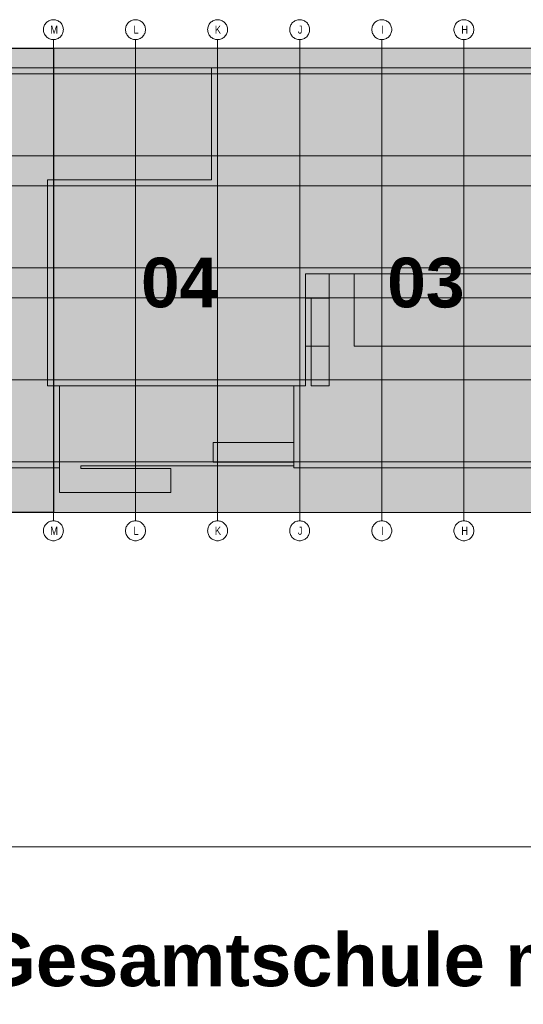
# Model space of a CAD drawing. Extents: x -720 to 300, y 62 to 1107.
# Tile 51 of 117: x 192 to 235, y 198 to 282. Entities that reach past the tile are written whole.
import ezdxf
from ezdxf.lldxf.tags import DXFTag

# ---------------------------------------------------------------- set-up
doc = ezdxf.new("R2010")
doc.units = 0
doc.layers.get('0').update_dxf_attribs({"lineweight": 35})
for name, color, linetype, lineweight in [('iwb_Plankopf Linie', 7, 'Continuous', 13), ('iwb_Plankopf Text', 7, 'Continuous', 18), ('PK_LP', 7, 'Continuous', 9), ('PK_LP_Achsen', 7, 'STRICHPUNKT2', 5)]:
    doc.layers.add(name, color=color, linetype=linetype, lineweight=lineweight)
for name, color, linetype, lineweight, true_color in [('PK_LP_T05', 4, 'Continuous', 9, 0x00ffff), ('PK_LP_T05_Rest', 9, 'Continuous', 9, 0x808080), ('PK_LP_Tennung', 9, 'Continuous', 18, 0x808080)]:
    doc.layers.add(name, color=color, linetype=linetype, lineweight=lineweight, true_color=true_color)
doc.styles.add('Plankopf', font='arial.ttf')
doc.styles.get("Standard").update_dxf_attribs({"font": 'ARIALN.TTF'})
tags = doc.linetypes.add('grob', pattern=[14, 3, -8, 3]).pattern_tags.tags
tags[8:9] = [DXFTag(74, 4), DXFTag(75, 0), DXFTag(340, '0'), DXFTag(46, 0.0), DXFTag(50, 0.0), DXFTag(44, 0.0), DXFTag(45, 0.0)]
tags[6:7] = [DXFTag(74, 4), DXFTag(75, 0), DXFTag(340, '0'), DXFTag(46, 0.0), DXFTag(50, 0.0), DXFTag(44, 0.0), DXFTag(45, 0.0)]
tags[4:5] = [DXFTag(74, 4), DXFTag(75, 0), DXFTag(340, '0'), DXFTag(46, 0.0), DXFTag(50, 0.0), DXFTag(44, 0.0), DXFTag(45, 0.0)]
tags = doc.linetypes.add('STRICHPUNKT2', pattern=[12.7, 6.35, -3.175, 0, -3.175]).pattern_tags.tags
tags[10:11] = [DXFTag(74, 4), DXFTag(75, 0), DXFTag(340, '0'), DXFTag(46, 0.0), DXFTag(50, 0.0), DXFTag(44, 0.0), DXFTag(45, 0.0)]
tags[8:9] = [DXFTag(74, 4), DXFTag(75, 0), DXFTag(340, '0'), DXFTag(46, 0.0), DXFTag(50, 0.0), DXFTag(44, 0.0), DXFTag(45, 0.0)]
tags[6:7] = [DXFTag(74, 4), DXFTag(75, 0), DXFTag(340, '0'), DXFTag(46, 0.0), DXFTag(50, 0.0), DXFTag(44, 0.0), DXFTag(45, 0.0)]
tags[4:5] = [DXFTag(74, 4), DXFTag(75, 0), DXFTag(340, '0'), DXFTag(46, 0.0), DXFTag(50, 0.0), DXFTag(44, 0.0), DXFTag(45, 0.0)]

# ---------------------------------------------------------------- blocks, each defined once
blk = doc.blocks.new('Blockreferenz-A06G9FG98I')
at = {"color": 0, "linetype": 'ByBlock', "lineweight": -2, "ltscale": 0.13}
blk.add_solid([(168.848, 240.014), (168.848, 279.685), (194.688, 240.014), (194.688, 279.685)], dxfattribs=at)
at = {"layer": 'PK_LP', "linetype": 'grob', "lineweight": 30, "ltscale": 0.3}
for p, q in [((168.848, 279.685), (194.688, 279.685)), ((194.688, 279.685), (194.688, 240.014)), ((194.688, 240.014), (168.848, 240.014))]:
    blk.add_line(p, q, dxfattribs=at)
at = {"layer": 'PK_LP', "linetype": 'grob', "lineweight": 5, "ltscale": 0.13}
for p, q in [((194.688, 279.685), (215.726, 279.685)), ((194.688, 240.014), (194.688, 279.685)), ((215.726, 279.685), (236.763, 279.685)), ((215.726, 240.014), (215.726, 279.685)), ((215.726, 279.685), (215.726, 240.014)), ((215.726, 240.014), (194.688, 240.014)), ((236.763, 240.014), (215.726, 240.014))]:
    blk.add_line(p, q, dxfattribs=at)
at = {"layer": 'PK_LP', "linetype": 'ByBlock', "lineweight": -2, "ltscale": 0.13}
blk.add_line((194.688, 240.014), (194.688, 279.685), dxfattribs=at)
at = {"layer": 'PK_LP', "linetype": 'ByBlock', "lineweight": 13, "ltscale": 0.13}
for p, q in [((208.206, 277.985), (143.516, 277.985)), ((208.206, 268.423), (208.206, 277.985)), ((208.206, 268.423), (208.206, 277.985)), ((208.206, 277.985), (237.271, 277.985)), ((194.181, 250.833), (194.181, 268.423)), ((194.181, 268.423), (208.206, 268.423)), ((194.181, 250.833), (194.181, 268.423)), ((194.181, 268.423), (208.206, 268.423)), ((220.371, 260.395), (216.233, 260.395)), ((216.233, 260.395), (216.233, 258.319)), ((218.231, 260.395), (216.233, 260.395)), ((216.233, 260.395), (216.233, 258.319)), ((236.256, 260.395), (216.233, 260.395)), ((216.233, 260.395), (216.233, 250.833)), ((218.231, 250.833), (218.231, 260.395)), ((220.371, 254.222), (220.371, 260.395)), ((216.233, 258.319), (218.231, 258.319)), ((216.233, 258.319), (216.701, 258.319)), ((216.701, 258.319), (216.701, 250.833)), ((218.231, 258.319), (218.231, 254.222)), ((218.231, 254.222), (216.233, 254.222)), ((216.233, 254.222), (216.233, 250.833)), ((236.256, 254.222), (220.371, 254.222)), ((195.196, 250.833), (194.181, 250.833)), ((216.233, 250.833), (194.181, 250.833)), ((195.196, 250.833), (195.196, 241.714)), ((215.218, 250.833), (195.196, 250.833)), ((195.196, 243.82), (195.196, 250.833)), ((215.218, 243.996), (215.218, 250.833)), ((216.233, 250.833), (215.218, 250.833)), ((215.218, 250.833), (215.218, 245.994)), ((216.701, 250.833), (218.231, 250.833)), ((208.333, 245.994), (208.333, 244.294)), ((215.218, 245.994), (208.333, 245.994)), ((197.022, 243.754), (197.022, 243.996)), ((197.022, 243.996), (215.218, 243.996)), ((208.333, 244.294), (215.218, 244.294)), ((215.218, 244.294), (215.218, 243.82)), ((142.501, 243.82), (195.196, 243.82)), ((204.706, 243.754), (197.022, 243.754)), ((204.706, 241.714), (204.706, 243.754)), ((215.218, 243.82), (237.271, 243.82)), ((195.196, 241.714), (204.706, 241.714))]:
    blk.add_line(p, q, dxfattribs=at)
at = {"layer": 'PK_LP_Achsen', "linetype": 'ByBlock', "ltscale": 0.13}
for p, q in [((194.031, 281.797), (194.087, 281.859)), ((194.087, 281.859), (194.149, 281.915)), ((194.149, 281.915), (194.216, 281.964)), ((194.216, 281.964), (194.288, 282.007)), ((194.288, 282.007), (194.363, 282.043)), ((194.363, 282.043), (194.442, 282.071)), ((194.442, 282.071), (194.523, 282.091)), ((194.523, 282.091), (194.605, 282.103)), ((194.605, 282.103), (194.688, 282.108)), ((194.688, 282.108), (194.772, 282.103)), ((194.772, 282.103), (194.854, 282.091)), ((194.854, 282.091), (194.935, 282.071)), ((194.935, 282.071), (195.014, 282.043)), ((195.014, 282.043), (195.089, 282.007)), ((195.089, 282.007), (195.161, 281.964)), ((195.161, 281.964), (195.228, 281.915)), ((195.228, 281.915), (195.289, 281.859)), ((195.289, 281.859), (195.345, 281.797)), ((201.044, 281.797), (201.1, 281.859)), ((201.1, 281.859), (201.162, 281.915)), ((201.162, 281.915), (201.229, 281.964)), ((201.229, 281.964), (201.3, 282.007)), ((201.3, 282.007), (201.376, 282.043)), ((201.376, 282.043), (201.454, 282.071)), ((201.454, 282.071), (201.535, 282.091)), ((201.535, 282.091), (201.618, 282.103)), ((201.618, 282.103), (201.701, 282.108)), ((201.701, 282.108), (201.784, 282.103)), ((201.784, 282.103), (201.867, 282.091)), ((201.867, 282.091), (201.948, 282.071)), ((201.948, 282.071), (202.026, 282.043)), ((202.026, 282.043), (202.102, 282.007)), ((202.102, 282.007), (202.173, 281.964)), ((202.173, 281.964), (202.24, 281.915)), ((202.24, 281.915), (202.302, 281.859)), ((202.302, 281.859), (202.358, 281.797)), ((208.056, 281.797), (208.112, 281.859)), ((208.112, 281.859), (208.174, 281.915)), ((208.174, 281.915), (208.241, 281.964)), ((208.241, 281.964), (208.313, 282.007)), ((208.313, 282.007), (208.388, 282.043)), ((208.388, 282.043), (208.467, 282.071)), ((208.467, 282.071), (208.548, 282.091)), ((208.548, 282.091), (208.63, 282.103)), ((208.63, 282.103), (208.713, 282.108)), ((208.713, 282.108), (208.797, 282.103)), ((208.797, 282.103), (208.879, 282.091)), ((208.879, 282.091), (208.96, 282.071)), ((208.96, 282.071), (209.039, 282.043)), ((209.039, 282.043), (209.114, 282.007)), ((209.114, 282.007), (209.186, 281.964)), ((209.186, 281.964), (209.253, 281.915)), ((209.253, 281.915), (209.314, 281.859)), ((209.314, 281.859), (209.37, 281.797)), ((215.069, 281.797), (215.125, 281.859)), ((215.125, 281.859), (215.187, 281.915)), ((215.187, 281.915), (215.254, 281.964)), ((215.254, 281.964), (215.325, 282.007)), ((215.325, 282.007), (215.401, 282.043)), ((215.401, 282.043), (215.479, 282.071)), ((215.479, 282.071), (215.56, 282.091)), ((215.56, 282.091), (215.643, 282.103)), ((215.643, 282.103), (215.726, 282.108)), ((215.726, 282.108), (215.809, 282.103)), ((215.809, 282.103), (215.892, 282.091)), ((215.892, 282.091), (215.973, 282.071)), ((215.973, 282.071), (216.051, 282.043)), ((216.051, 282.043), (216.127, 282.007)), ((216.127, 282.007), (216.198, 281.964)), ((216.198, 281.964), (216.265, 281.915)), ((216.265, 281.915), (216.327, 281.859)), ((216.327, 281.859), (216.383, 281.797)), ((222.081, 281.797), (222.137, 281.859)), ((222.137, 281.859), (222.199, 281.915)), ((222.199, 281.915), (222.266, 281.964)), ((222.266, 281.964), (222.338, 282.007)), ((222.338, 282.007), (222.413, 282.043)), ((222.413, 282.043), (222.492, 282.071)), ((222.492, 282.071), (222.573, 282.091)), ((222.573, 282.091), (222.655, 282.103)), ((222.655, 282.103), (222.738, 282.108)), ((222.738, 282.108), (222.822, 282.103)), ((222.822, 282.103), (222.904, 282.091)), ((222.904, 282.091), (222.985, 282.071)), ((222.985, 282.071), (223.064, 282.043)), ((223.064, 282.043), (223.139, 282.007)), ((223.139, 282.007), (223.211, 281.964)), ((223.211, 281.964), (223.278, 281.915)), ((223.278, 281.915), (223.339, 281.859)), ((223.339, 281.859), (223.395, 281.797)), ((229.094, 281.797), (229.15, 281.859)), ((229.15, 281.859), (229.212, 281.915)), ((229.212, 281.915), (229.279, 281.964)), ((229.279, 281.964), (229.35, 282.007)), ((229.35, 282.007), (229.426, 282.043)), ((229.426, 282.043), (229.504, 282.071)), ((229.504, 282.071), (229.585, 282.091)), ((229.585, 282.091), (229.668, 282.103)), ((229.668, 282.103), (229.751, 282.108)), ((229.751, 282.108), (229.834, 282.103)), ((229.834, 282.103), (229.917, 282.091)), ((229.917, 282.091), (229.998, 282.071)), ((229.998, 282.071), (230.076, 282.043)), ((230.076, 282.043), (230.152, 282.007)), ((230.152, 282.007), (230.223, 281.964)), ((230.223, 281.964), (230.29, 281.915)), ((230.29, 281.915), (230.352, 281.859)), ((230.352, 281.859), (230.408, 281.797)), ((193.838, 281.258), (193.843, 281.341)), ((193.843, 281.174), (193.838, 281.258)), ((193.843, 281.341), (193.855, 281.423)), ((193.855, 281.092), (193.843, 281.174)), ((193.855, 281.423), (193.875, 281.504)), ((193.875, 281.011), (193.855, 281.092)), ((193.875, 281.504), (193.903, 281.583)), ((193.903, 280.932), (193.875, 281.011)), ((193.903, 281.583), (193.939, 281.658)), ((193.939, 281.658), (193.982, 281.73)), ((193.982, 281.73), (194.031, 281.797)), ((195.345, 281.797), (195.395, 281.73)), ((195.395, 281.73), (195.438, 281.658)), ((195.438, 281.658), (195.474, 281.583)), ((195.474, 281.583), (195.502, 281.504)), ((195.502, 281.011), (195.474, 280.932)), ((195.502, 281.504), (195.522, 281.423)), ((195.522, 281.092), (195.502, 281.011)), ((195.522, 281.423), (195.534, 281.341)), ((195.534, 281.174), (195.522, 281.092)), ((195.534, 281.341), (195.538, 281.258)), ((195.538, 281.258), (195.534, 281.174)), ((200.851, 281.258), (200.855, 281.341)), ((200.855, 281.174), (200.851, 281.258)), ((200.855, 281.341), (200.867, 281.423)), ((200.867, 281.092), (200.855, 281.174)), ((200.867, 281.423), (200.888, 281.504)), ((200.888, 281.011), (200.867, 281.092)), ((200.888, 281.504), (200.916, 281.583)), ((200.916, 280.932), (200.888, 281.011)), ((200.916, 281.583), (200.951, 281.658)), ((200.951, 281.658), (200.994, 281.73)), ((200.994, 281.73), (201.044, 281.797)), ((202.358, 281.797), (202.408, 281.73)), ((202.408, 281.73), (202.451, 281.658)), ((202.451, 281.658), (202.486, 281.583)), ((202.486, 281.583), (202.514, 281.504)), ((202.514, 281.011), (202.486, 280.932)), ((202.514, 281.504), (202.535, 281.423)), ((202.535, 281.092), (202.514, 281.011)), ((202.535, 281.423), (202.547, 281.341)), ((202.547, 281.174), (202.535, 281.092)), ((202.547, 281.341), (202.551, 281.258)), ((202.551, 281.258), (202.547, 281.174)), ((207.863, 281.258), (207.868, 281.341)), ((207.868, 281.174), (207.863, 281.258)), ((207.868, 281.341), (207.88, 281.423)), ((207.88, 281.092), (207.868, 281.174)), ((207.88, 281.423), (207.9, 281.504)), ((207.9, 281.011), (207.88, 281.092)), ((207.9, 281.504), (207.928, 281.583)), ((207.928, 280.932), (207.9, 281.011)), ((207.928, 281.583), (207.964, 281.658)), ((207.964, 281.658), (208.007, 281.73)), ((208.007, 281.73), (208.056, 281.797)), ((209.37, 281.797), (209.42, 281.73)), ((209.42, 281.73), (209.463, 281.658)), ((209.463, 281.658), (209.499, 281.583)), ((209.499, 281.583), (209.527, 281.504)), ((209.527, 281.011), (209.499, 280.932)), ((209.527, 281.504), (209.547, 281.423)), ((209.547, 281.092), (209.527, 281.011)), ((209.547, 281.423), (209.559, 281.341)), ((209.559, 281.174), (209.547, 281.092)), ((209.559, 281.341), (209.563, 281.258)), ((209.563, 281.258), (209.559, 281.174)), ((214.876, 281.258), (214.88, 281.341)), ((214.88, 281.174), (214.876, 281.258)), ((214.88, 281.341), (214.892, 281.423)), ((214.892, 281.092), (214.88, 281.174)), ((214.892, 281.423), (214.913, 281.504)), ((214.913, 281.011), (214.892, 281.092)), ((214.913, 281.504), (214.941, 281.583)), ((214.941, 280.932), (214.913, 281.011)), ((214.941, 281.583), (214.976, 281.658)), ((214.976, 281.658), (215.019, 281.73)), ((215.019, 281.73), (215.069, 281.797)), ((216.383, 281.797), (216.433, 281.73)), ((216.433, 281.73), (216.476, 281.658)), ((216.476, 281.658), (216.511, 281.583)), ((216.511, 281.583), (216.539, 281.504)), ((216.539, 281.011), (216.511, 280.932)), ((216.539, 281.504), (216.56, 281.423)), ((216.56, 281.092), (216.539, 281.011)), ((216.56, 281.423), (216.572, 281.341)), ((216.572, 281.174), (216.56, 281.092)), ((216.572, 281.341), (216.576, 281.258)), ((216.576, 281.258), (216.572, 281.174)), ((221.888, 281.258), (221.893, 281.341)), ((221.893, 281.174), (221.888, 281.258)), ((221.893, 281.341), (221.905, 281.423)), ((221.905, 281.092), (221.893, 281.174)), ((221.905, 281.423), (221.925, 281.504)), ((221.925, 281.011), (221.905, 281.092)), ((221.925, 281.504), (221.953, 281.583)), ((221.953, 280.932), (221.925, 281.011)), ((221.953, 281.583), (221.989, 281.658)), ((221.989, 281.658), (222.032, 281.73)), ((222.032, 281.73), (222.081, 281.797)), ((223.395, 281.797), (223.445, 281.73)), ((223.445, 281.73), (223.488, 281.658)), ((223.488, 281.658), (223.524, 281.583)), ((223.524, 281.583), (223.552, 281.504)), ((223.552, 281.011), (223.524, 280.932)), ((223.552, 281.504), (223.572, 281.423)), ((223.572, 281.092), (223.552, 281.011)), ((223.572, 281.423), (223.584, 281.341)), ((223.584, 281.174), (223.572, 281.092)), ((223.584, 281.341), (223.588, 281.258)), ((223.588, 281.258), (223.584, 281.174)), ((228.901, 281.258), (228.905, 281.341)), ((228.905, 281.174), (228.901, 281.258)), ((228.905, 281.341), (228.917, 281.423)), ((228.917, 281.092), (228.905, 281.174)), ((228.917, 281.423), (228.938, 281.504)), ((228.938, 281.011), (228.917, 281.092)), ((228.938, 281.504), (228.966, 281.583)), ((228.966, 280.932), (228.938, 281.011)), ((228.966, 281.583), (229.001, 281.658)), ((229.001, 281.658), (229.044, 281.73)), ((229.044, 281.73), (229.094, 281.797)), ((230.408, 281.797), (230.458, 281.73)), ((230.458, 281.73), (230.501, 281.658)), ((230.501, 281.658), (230.536, 281.583)), ((230.536, 281.583), (230.564, 281.504)), ((230.564, 281.011), (230.536, 280.932)), ((230.564, 281.504), (230.585, 281.423)), ((230.585, 281.092), (230.564, 281.011)), ((230.585, 281.423), (230.597, 281.341)), ((230.597, 281.174), (230.585, 281.092)), ((230.597, 281.341), (230.601, 281.258)), ((230.601, 281.258), (230.597, 281.174)), ((193.939, 280.857), (193.903, 280.932)), ((193.982, 280.785), (193.939, 280.857)), ((194.031, 280.718), (193.982, 280.785)), ((194.087, 280.656), (194.031, 280.718)), ((194.149, 280.6), (194.087, 280.656)), ((194.216, 280.551), (194.149, 280.6)), ((194.288, 280.508), (194.216, 280.551)), ((194.363, 280.472), (194.288, 280.508)), ((194.442, 280.444), (194.363, 280.472)), ((194.523, 280.424), (194.442, 280.444)), ((194.605, 280.412), (194.523, 280.424)), ((194.688, 280.408), (194.605, 280.412)), ((194.772, 280.412), (194.688, 280.408)), ((194.854, 280.424), (194.772, 280.412)), ((194.935, 280.444), (194.854, 280.424)), ((195.014, 280.472), (194.935, 280.444)), ((195.089, 280.508), (195.014, 280.472)), ((195.161, 280.551), (195.089, 280.508)), ((195.228, 280.6), (195.161, 280.551)), ((195.289, 280.656), (195.228, 280.6)), ((195.345, 280.718), (195.289, 280.656)), ((195.395, 280.785), (195.345, 280.718)), ((195.438, 280.857), (195.395, 280.785)), ((195.474, 280.932), (195.438, 280.857)), ((200.951, 280.857), (200.916, 280.932)), ((200.994, 280.785), (200.951, 280.857)), ((201.044, 280.718), (200.994, 280.785)), ((201.1, 280.656), (201.044, 280.718)), ((201.162, 280.6), (201.1, 280.656)), ((201.229, 280.551), (201.162, 280.6)), ((201.3, 280.508), (201.229, 280.551)), ((201.376, 280.472), (201.3, 280.508)), ((201.454, 280.444), (201.376, 280.472)), ((201.535, 280.424), (201.454, 280.444)), ((201.618, 280.412), (201.535, 280.424)), ((201.701, 280.408), (201.618, 280.412)), ((201.784, 280.412), (201.701, 280.408)), ((201.867, 280.424), (201.784, 280.412)), ((201.948, 280.444), (201.867, 280.424)), ((202.026, 280.472), (201.948, 280.444)), ((202.102, 280.508), (202.026, 280.472)), ((202.173, 280.551), (202.102, 280.508)), ((202.24, 280.6), (202.173, 280.551)), ((202.302, 280.656), (202.24, 280.6)), ((202.358, 280.718), (202.302, 280.656)), ((202.408, 280.785), (202.358, 280.718)), ((202.451, 280.857), (202.408, 280.785)), ((202.486, 280.932), (202.451, 280.857)), ((207.964, 280.857), (207.928, 280.932)), ((208.007, 280.785), (207.964, 280.857)), ((208.056, 280.718), (208.007, 280.785)), ((208.112, 280.656), (208.056, 280.718)), ((208.174, 280.6), (208.112, 280.656)), ((208.241, 280.551), (208.174, 280.6)), ((208.313, 280.508), (208.241, 280.551)), ((208.388, 280.472), (208.313, 280.508)), ((208.467, 280.444), (208.388, 280.472)), ((208.548, 280.424), (208.467, 280.444)), ((208.63, 280.412), (208.548, 280.424)), ((208.713, 280.408), (208.63, 280.412)), ((208.797, 280.412), (208.713, 280.408)), ((208.879, 280.424), (208.797, 280.412)), ((208.96, 280.444), (208.879, 280.424)), ((209.039, 280.472), (208.96, 280.444)), ((209.114, 280.508), (209.039, 280.472)), ((209.186, 280.551), (209.114, 280.508)), ((209.253, 280.6), (209.186, 280.551)), ((209.314, 280.656), (209.253, 280.6)), ((209.37, 280.718), (209.314, 280.656)), ((209.42, 280.785), (209.37, 280.718)), ((209.463, 280.857), (209.42, 280.785)), ((209.499, 280.932), (209.463, 280.857)), ((214.976, 280.857), (214.941, 280.932)), ((215.019, 280.785), (214.976, 280.857)), ((215.069, 280.718), (215.019, 280.785)), ((215.125, 280.656), (215.069, 280.718)), ((215.187, 280.6), (215.125, 280.656)), ((215.254, 280.551), (215.187, 280.6)), ((215.325, 280.508), (215.254, 280.551)), ((215.401, 280.472), (215.325, 280.508)), ((215.479, 280.444), (215.401, 280.472)), ((215.56, 280.424), (215.479, 280.444)), ((215.643, 280.412), (215.56, 280.424)), ((215.726, 280.408), (215.643, 280.412)), ((215.809, 280.412), (215.726, 280.408)), ((215.892, 280.424), (215.809, 280.412)), ((215.973, 280.444), (215.892, 280.424)), ((216.051, 280.472), (215.973, 280.444)), ((216.127, 280.508), (216.051, 280.472)), ((216.198, 280.551), (216.127, 280.508)), ((216.265, 280.6), (216.198, 280.551)), ((216.327, 280.656), (216.265, 280.6)), ((216.383, 280.718), (216.327, 280.656)), ((216.433, 280.785), (216.383, 280.718)), ((216.476, 280.857), (216.433, 280.785)), ((216.511, 280.932), (216.476, 280.857)), ((221.989, 280.857), (221.953, 280.932)), ((222.032, 280.785), (221.989, 280.857)), ((222.081, 280.718), (222.032, 280.785)), ((222.137, 280.656), (222.081, 280.718)), ((222.199, 280.6), (222.137, 280.656)), ((222.266, 280.551), (222.199, 280.6)), ((222.338, 280.508), (222.266, 280.551)), ((222.413, 280.472), (222.338, 280.508)), ((222.492, 280.444), (222.413, 280.472)), ((222.573, 280.424), (222.492, 280.444)), ((222.655, 280.412), (222.573, 280.424)), ((222.738, 280.408), (222.655, 280.412)), ((222.822, 280.412), (222.738, 280.408)), ((222.904, 280.424), (222.822, 280.412)), ((222.985, 280.444), (222.904, 280.424)), ((223.064, 280.472), (222.985, 280.444)), ((223.139, 280.508), (223.064, 280.472)), ((223.211, 280.551), (223.139, 280.508)), ((223.278, 280.6), (223.211, 280.551)), ((223.339, 280.656), (223.278, 280.6)), ((223.395, 280.718), (223.339, 280.656)), ((223.445, 280.785), (223.395, 280.718)), ((223.488, 280.857), (223.445, 280.785)), ((223.524, 280.932), (223.488, 280.857)), ((229.001, 280.857), (228.966, 280.932)), ((229.044, 280.785), (229.001, 280.857)), ((229.094, 280.718), (229.044, 280.785)), ((229.15, 280.656), (229.094, 280.718)), ((229.212, 280.6), (229.15, 280.656)), ((229.279, 280.551), (229.212, 280.6)), ((229.35, 280.508), (229.279, 280.551)), ((229.426, 280.472), (229.35, 280.508)), ((229.504, 280.444), (229.426, 280.472)), ((229.585, 280.424), (229.504, 280.444)), ((229.668, 280.412), (229.585, 280.424)), ((229.751, 280.408), (229.668, 280.412)), ((229.834, 280.412), (229.751, 280.408)), ((229.917, 280.424), (229.834, 280.412)), ((229.998, 280.444), (229.917, 280.424)), ((230.076, 280.472), (229.998, 280.444)), ((230.152, 280.508), (230.076, 280.472)), ((230.223, 280.551), (230.152, 280.508)), ((230.29, 280.6), (230.223, 280.551)), ((230.352, 280.656), (230.29, 280.6)), ((230.408, 280.718), (230.352, 280.656)), ((230.458, 280.785), (230.408, 280.718)), ((230.501, 280.857), (230.458, 280.785)), ((230.536, 280.932), (230.501, 280.857)), ((193.982, 238.914), (194.031, 238.981)), ((194.031, 238.981), (194.087, 239.042)), ((194.087, 239.042), (194.149, 239.098)), ((194.149, 239.098), (194.216, 239.148)), ((194.216, 239.148), (194.288, 239.191)), ((194.288, 239.191), (194.363, 239.227)), ((194.363, 239.227), (194.442, 239.255)), ((194.442, 239.255), (194.523, 239.275)), ((194.523, 239.275), (194.605, 239.287)), ((194.605, 239.287), (194.688, 239.291)), ((194.688, 239.291), (194.772, 239.287)), ((194.772, 239.287), (194.854, 239.275)), ((194.854, 239.275), (194.935, 239.255)), ((194.935, 239.255), (195.014, 239.227)), ((195.014, 239.227), (195.089, 239.191)), ((195.089, 239.191), (195.161, 239.148)), ((195.161, 239.148), (195.228, 239.098)), ((195.228, 239.098), (195.289, 239.042)), ((195.289, 239.042), (195.345, 238.981)), ((195.345, 238.981), (195.395, 238.914)), ((200.994, 238.914), (201.044, 238.981)), ((201.044, 238.981), (201.1, 239.042)), ((201.1, 239.042), (201.162, 239.098)), ((201.162, 239.098), (201.229, 239.148)), ((201.229, 239.148), (201.3, 239.191)), ((201.3, 239.191), (201.376, 239.227)), ((201.376, 239.227), (201.454, 239.255)), ((201.454, 239.255), (201.535, 239.275)), ((201.535, 239.275), (201.618, 239.287)), ((201.618, 239.287), (201.701, 239.291)), ((201.701, 239.291), (201.784, 239.287)), ((201.784, 239.287), (201.867, 239.275)), ((201.867, 239.275), (201.948, 239.255)), ((201.948, 239.255), (202.026, 239.227)), ((202.026, 239.227), (202.102, 239.191)), ((202.102, 239.191), (202.173, 239.148)), ((202.173, 239.148), (202.24, 239.098)), ((202.24, 239.098), (202.302, 239.042)), ((202.302, 239.042), (202.358, 238.981)), ((202.358, 238.981), (202.408, 238.914)), ((208.007, 238.914), (208.056, 238.981)), ((208.056, 238.981), (208.112, 239.042)), ((208.112, 239.042), (208.174, 239.098)), ((208.174, 239.098), (208.241, 239.148)), ((208.241, 239.148), (208.313, 239.191)), ((208.313, 239.191), (208.388, 239.227)), ((208.388, 239.227), (208.467, 239.255)), ((208.467, 239.255), (208.548, 239.275)), ((208.548, 239.275), (208.63, 239.287)), ((208.63, 239.287), (208.713, 239.291)), ((208.713, 239.291), (208.797, 239.287)), ((208.797, 239.287), (208.879, 239.275)), ((208.879, 239.275), (208.96, 239.255)), ((208.96, 239.255), (209.039, 239.227)), ((209.039, 239.227), (209.114, 239.191)), ((209.114, 239.191), (209.186, 239.148)), ((209.186, 239.148), (209.253, 239.098)), ((209.253, 239.098), (209.314, 239.042)), ((209.314, 239.042), (209.37, 238.981)), ((209.37, 238.981), (209.42, 238.914)), ((215.019, 238.914), (215.069, 238.981)), ((215.069, 238.981), (215.125, 239.042)), ((215.125, 239.042), (215.187, 239.098)), ((215.187, 239.098), (215.254, 239.148)), ((215.254, 239.148), (215.325, 239.191)), ((215.325, 239.191), (215.401, 239.227)), ((215.401, 239.227), (215.479, 239.255)), ((215.479, 239.255), (215.56, 239.275)), ((215.56, 239.275), (215.643, 239.287)), ((215.643, 239.287), (215.726, 239.291)), ((215.726, 239.291), (215.809, 239.287)), ((215.809, 239.287), (215.892, 239.275)), ((215.892, 239.275), (215.973, 239.255)), ((215.973, 239.255), (216.051, 239.227)), ((216.051, 239.227), (216.127, 239.191)), ((216.127, 239.191), (216.198, 239.148)), ((216.198, 239.148), (216.265, 239.098)), ((216.265, 239.098), (216.327, 239.042)), ((216.327, 239.042), (216.383, 238.981)), ((216.383, 238.981), (216.433, 238.914)), ((222.032, 238.914), (222.081, 238.981)), ((222.081, 238.981), (222.137, 239.042)), ((222.137, 239.042), (222.199, 239.098)), ((222.199, 239.098), (222.266, 239.148)), ((222.266, 239.148), (222.338, 239.191)), ((222.338, 239.191), (222.413, 239.227)), ((222.413, 239.227), (222.492, 239.255)), ((222.492, 239.255), (222.573, 239.275)), ((222.573, 239.275), (222.655, 239.287)), ((222.655, 239.287), (222.738, 239.291)), ((222.738, 239.291), (222.822, 239.287)), ((222.822, 239.287), (222.904, 239.275)), ((222.904, 239.275), (222.985, 239.255)), ((222.985, 239.255), (223.064, 239.227)), ((223.064, 239.227), (223.139, 239.191)), ((223.139, 239.191), (223.211, 239.148)), ((223.211, 239.148), (223.278, 239.098)), ((223.278, 239.098), (223.339, 239.042)), ((223.339, 239.042), (223.395, 238.981)), ((223.395, 238.981), (223.445, 238.914)), ((229.044, 238.914), (229.094, 238.981)), ((229.094, 238.981), (229.15, 239.042)), ((229.15, 239.042), (229.212, 239.098)), ((229.212, 239.098), (229.279, 239.148)), ((229.279, 239.148), (229.35, 239.191)), ((229.35, 239.191), (229.426, 239.227)), ((229.426, 239.227), (229.504, 239.255)), ((229.504, 239.255), (229.585, 239.275)), ((229.585, 239.275), (229.668, 239.287)), ((229.668, 239.287), (229.751, 239.291)), ((229.751, 239.291), (229.834, 239.287)), ((229.834, 239.287), (229.917, 239.275)), ((229.917, 239.275), (229.998, 239.255)), ((229.998, 239.255), (230.076, 239.227)), ((230.076, 239.227), (230.152, 239.191)), ((230.152, 239.191), (230.223, 239.148)), ((230.223, 239.148), (230.29, 239.098)), ((230.29, 239.098), (230.352, 239.042)), ((230.352, 239.042), (230.408, 238.981)), ((230.408, 238.981), (230.458, 238.914)), ((193.838, 238.441), (193.843, 238.525)), ((193.843, 238.358), (193.838, 238.441)), ((193.843, 238.525), (193.855, 238.607)), ((193.855, 238.275), (193.843, 238.358)), ((193.855, 238.607), (193.875, 238.688)), ((193.875, 238.195), (193.855, 238.275)), ((193.875, 238.688), (193.903, 238.767)), ((193.903, 238.116), (193.875, 238.195)), ((193.903, 238.767), (193.939, 238.842)), ((193.939, 238.041), (193.903, 238.116)), ((193.939, 238.842), (193.982, 238.914)), ((195.395, 238.914), (195.438, 238.842)), ((195.438, 238.842), (195.474, 238.767)), ((195.474, 238.116), (195.438, 238.041)), ((195.474, 238.767), (195.502, 238.688)), ((195.502, 238.195), (195.474, 238.116)), ((195.502, 238.688), (195.522, 238.607)), ((195.522, 238.275), (195.502, 238.195)), ((195.522, 238.607), (195.534, 238.525)), ((195.534, 238.358), (195.522, 238.275)), ((195.534, 238.525), (195.538, 238.441)), ((195.538, 238.441), (195.534, 238.358)), ((200.851, 238.441), (200.855, 238.525)), ((200.855, 238.358), (200.851, 238.441)), ((200.855, 238.525), (200.867, 238.607)), ((200.867, 238.275), (200.855, 238.358)), ((200.867, 238.607), (200.888, 238.688)), ((200.888, 238.195), (200.867, 238.275)), ((200.888, 238.688), (200.916, 238.767)), ((200.916, 238.116), (200.888, 238.195)), ((200.916, 238.767), (200.951, 238.842)), ((200.951, 238.041), (200.916, 238.116)), ((200.951, 238.842), (200.994, 238.914)), ((202.408, 238.914), (202.451, 238.842)), ((202.451, 238.842), (202.486, 238.767)), ((202.486, 238.116), (202.451, 238.041)), ((202.486, 238.767), (202.514, 238.688)), ((202.514, 238.195), (202.486, 238.116)), ((202.514, 238.688), (202.535, 238.607)), ((202.535, 238.275), (202.514, 238.195)), ((202.535, 238.607), (202.547, 238.525)), ((202.547, 238.358), (202.535, 238.275)), ((202.547, 238.525), (202.551, 238.441)), ((202.551, 238.441), (202.547, 238.358)), ((207.863, 238.441), (207.868, 238.525)), ((207.868, 238.358), (207.863, 238.441)), ((207.868, 238.525), (207.88, 238.607)), ((207.88, 238.275), (207.868, 238.358)), ((207.88, 238.607), (207.9, 238.688)), ((207.9, 238.195), (207.88, 238.275)), ((207.9, 238.688), (207.928, 238.767)), ((207.928, 238.116), (207.9, 238.195)), ((207.928, 238.767), (207.964, 238.842)), ((207.964, 238.041), (207.928, 238.116)), ((207.964, 238.842), (208.007, 238.914)), ((209.42, 238.914), (209.463, 238.842)), ((209.463, 238.842), (209.499, 238.767)), ((209.499, 238.116), (209.463, 238.041)), ((209.499, 238.767), (209.527, 238.688)), ((209.527, 238.195), (209.499, 238.116)), ((209.527, 238.688), (209.547, 238.607)), ((209.547, 238.275), (209.527, 238.195)), ((209.547, 238.607), (209.559, 238.525)), ((209.559, 238.358), (209.547, 238.275)), ((209.559, 238.525), (209.563, 238.441)), ((209.563, 238.441), (209.559, 238.358)), ((214.876, 238.441), (214.88, 238.525)), ((214.88, 238.358), (214.876, 238.441)), ((214.88, 238.525), (214.892, 238.607)), ((214.892, 238.275), (214.88, 238.358)), ((214.892, 238.607), (214.913, 238.688)), ((214.913, 238.195), (214.892, 238.275)), ((214.913, 238.688), (214.941, 238.767)), ((214.941, 238.116), (214.913, 238.195)), ((214.941, 238.767), (214.976, 238.842)), ((214.976, 238.041), (214.941, 238.116)), ((214.976, 238.842), (215.019, 238.914)), ((216.433, 238.914), (216.476, 238.842)), ((216.476, 238.842), (216.511, 238.767)), ((216.511, 238.116), (216.476, 238.041)), ((216.511, 238.767), (216.539, 238.688)), ((216.539, 238.195), (216.511, 238.116)), ((216.539, 238.688), (216.56, 238.607)), ((216.56, 238.275), (216.539, 238.195)), ((216.56, 238.607), (216.572, 238.525)), ((216.572, 238.358), (216.56, 238.275)), ((216.572, 238.525), (216.576, 238.441)), ((216.576, 238.441), (216.572, 238.358)), ((221.888, 238.441), (221.893, 238.525)), ((221.893, 238.358), (221.888, 238.441)), ((221.893, 238.525), (221.905, 238.607)), ((221.905, 238.275), (221.893, 238.358)), ((221.905, 238.607), (221.925, 238.688)), ((221.925, 238.195), (221.905, 238.275)), ((221.925, 238.688), (221.953, 238.767)), ((221.953, 238.116), (221.925, 238.195)), ((221.953, 238.767), (221.989, 238.842)), ((221.989, 238.041), (221.953, 238.116)), ((221.989, 238.842), (222.032, 238.914)), ((223.445, 238.914), (223.488, 238.842)), ((223.488, 238.842), (223.524, 238.767)), ((223.524, 238.116), (223.488, 238.041)), ((223.524, 238.767), (223.552, 238.688)), ((223.552, 238.195), (223.524, 238.116)), ((223.552, 238.688), (223.572, 238.607)), ((223.572, 238.275), (223.552, 238.195)), ((223.572, 238.607), (223.584, 238.525)), ((223.584, 238.358), (223.572, 238.275)), ((223.584, 238.525), (223.588, 238.441)), ((223.588, 238.441), (223.584, 238.358)), ((228.901, 238.441), (228.905, 238.525)), ((228.905, 238.358), (228.901, 238.441)), ((228.905, 238.525), (228.917, 238.607)), ((228.917, 238.275), (228.905, 238.358)), ((228.917, 238.607), (228.938, 238.688)), ((228.938, 238.195), (228.917, 238.275)), ((228.938, 238.688), (228.966, 238.767)), ((228.966, 238.116), (228.938, 238.195)), ((228.966, 238.767), (229.001, 238.842)), ((229.001, 238.041), (228.966, 238.116)), ((229.001, 238.842), (229.044, 238.914)), ((230.458, 238.914), (230.501, 238.842)), ((230.501, 238.842), (230.536, 238.767)), ((230.536, 238.116), (230.501, 238.041)), ((230.536, 238.767), (230.564, 238.688)), ((230.564, 238.195), (230.536, 238.116)), ((230.564, 238.688), (230.585, 238.607)), ((230.585, 238.275), (230.564, 238.195)), ((230.585, 238.607), (230.597, 238.525)), ((230.597, 238.358), (230.585, 238.275)), ((230.597, 238.525), (230.601, 238.441)), ((230.601, 238.441), (230.597, 238.358)), ((193.982, 237.969), (193.939, 238.041)), ((194.031, 237.902), (193.982, 237.969)), ((194.087, 237.84), (194.031, 237.902)), ((194.149, 237.784), (194.087, 237.84)), ((194.216, 237.735), (194.149, 237.784)), ((194.288, 237.692), (194.216, 237.735)), ((194.363, 237.656), (194.288, 237.692)), ((194.442, 237.628), (194.363, 237.656)), ((194.523, 237.608), (194.442, 237.628)), ((194.605, 237.595), (194.523, 237.608)), ((194.688, 237.591), (194.605, 237.595)), ((194.772, 237.595), (194.688, 237.591)), ((194.854, 237.608), (194.772, 237.595)), ((194.935, 237.628), (194.854, 237.608)), ((195.014, 237.656), (194.935, 237.628)), ((195.089, 237.692), (195.014, 237.656)), ((195.161, 237.735), (195.089, 237.692)), ((195.228, 237.784), (195.161, 237.735)), ((195.289, 237.84), (195.228, 237.784)), ((195.345, 237.902), (195.289, 237.84)), ((195.395, 237.969), (195.345, 237.902)), ((195.438, 238.041), (195.395, 237.969)), ((200.994, 237.969), (200.951, 238.041)), ((201.044, 237.902), (200.994, 237.969)), ((201.1, 237.84), (201.044, 237.902)), ((201.162, 237.784), (201.1, 237.84)), ((201.229, 237.735), (201.162, 237.784)), ((201.3, 237.692), (201.229, 237.735)), ((201.376, 237.656), (201.3, 237.692)), ((201.454, 237.628), (201.376, 237.656)), ((201.535, 237.608), (201.454, 237.628)), ((201.618, 237.595), (201.535, 237.608)), ((201.701, 237.591), (201.618, 237.595)), ((201.784, 237.595), (201.701, 237.591)), ((201.867, 237.608), (201.784, 237.595)), ((201.948, 237.628), (201.867, 237.608)), ((202.026, 237.656), (201.948, 237.628)), ((202.102, 237.692), (202.026, 237.656)), ((202.173, 237.735), (202.102, 237.692)), ((202.24, 237.784), (202.173, 237.735)), ((202.302, 237.84), (202.24, 237.784)), ((202.358, 237.902), (202.302, 237.84)), ((202.408, 237.969), (202.358, 237.902)), ((202.451, 238.041), (202.408, 237.969)), ((208.007, 237.969), (207.964, 238.041)), ((208.056, 237.902), (208.007, 237.969)), ((208.112, 237.84), (208.056, 237.902)), ((208.174, 237.784), (208.112, 237.84)), ((208.241, 237.735), (208.174, 237.784)), ((208.313, 237.692), (208.241, 237.735)), ((208.388, 237.656), (208.313, 237.692)), ((208.467, 237.628), (208.388, 237.656)), ((208.548, 237.608), (208.467, 237.628)), ((208.63, 237.595), (208.548, 237.608)), ((208.713, 237.591), (208.63, 237.595)), ((208.797, 237.595), (208.713, 237.591)), ((208.879, 237.608), (208.797, 237.595)), ((208.96, 237.628), (208.879, 237.608)), ((209.039, 237.656), (208.96, 237.628)), ((209.114, 237.692), (209.039, 237.656)), ((209.186, 237.735), (209.114, 237.692)), ((209.253, 237.784), (209.186, 237.735)), ((209.314, 237.84), (209.253, 237.784)), ((209.37, 237.902), (209.314, 237.84)), ((209.42, 237.969), (209.37, 237.902)), ((209.463, 238.041), (209.42, 237.969)), ((215.019, 237.969), (214.976, 238.041)), ((215.069, 237.902), (215.019, 237.969)), ((215.125, 237.84), (215.069, 237.902)), ((215.187, 237.784), (215.125, 237.84)), ((215.254, 237.735), (215.187, 237.784)), ((215.325, 237.692), (215.254, 237.735)), ((215.401, 237.656), (215.325, 237.692)), ((215.479, 237.628), (215.401, 237.656)), ((215.56, 237.608), (215.479, 237.628)), ((215.643, 237.595), (215.56, 237.608)), ((215.726, 237.591), (215.643, 237.595)), ((215.809, 237.595), (215.726, 237.591)), ((215.892, 237.608), (215.809, 237.595)), ((215.973, 237.628), (215.892, 237.608)), ((216.051, 237.656), (215.973, 237.628)), ((216.127, 237.692), (216.051, 237.656)), ((216.198, 237.735), (216.127, 237.692)), ((216.265, 237.784), (216.198, 237.735)), ((216.327, 237.84), (216.265, 237.784)), ((216.383, 237.902), (216.327, 237.84)), ((216.433, 237.969), (216.383, 237.902)), ((216.476, 238.041), (216.433, 237.969)), ((222.032, 237.969), (221.989, 238.041)), ((222.081, 237.902), (222.032, 237.969)), ((222.137, 237.84), (222.081, 237.902)), ((222.199, 237.784), (222.137, 237.84)), ((222.266, 237.735), (222.199, 237.784)), ((222.338, 237.692), (222.266, 237.735)), ((222.413, 237.656), (222.338, 237.692)), ((222.492, 237.628), (222.413, 237.656)), ((222.573, 237.608), (222.492, 237.628)), ((222.655, 237.595), (222.573, 237.608)), ((222.738, 237.591), (222.655, 237.595)), ((222.822, 237.595), (222.738, 237.591)), ((222.904, 237.608), (222.822, 237.595)), ((222.985, 237.628), (222.904, 237.608)), ((223.064, 237.656), (222.985, 237.628)), ((223.139, 237.692), (223.064, 237.656)), ((223.211, 237.735), (223.139, 237.692)), ((223.278, 237.784), (223.211, 237.735)), ((223.339, 237.84), (223.278, 237.784)), ((223.395, 237.902), (223.339, 237.84)), ((223.445, 237.969), (223.395, 237.902)), ((223.488, 238.041), (223.445, 237.969)), ((229.044, 237.969), (229.001, 238.041)), ((229.094, 237.902), (229.044, 237.969)), ((229.15, 237.84), (229.094, 237.902)), ((229.212, 237.784), (229.15, 237.84)), ((229.279, 237.735), (229.212, 237.784)), ((229.35, 237.692), (229.279, 237.735)), ((229.426, 237.656), (229.35, 237.692)), ((229.504, 237.628), (229.426, 237.656)), ((229.585, 237.608), (229.504, 237.628)), ((229.668, 237.595), (229.585, 237.608)), ((229.751, 237.591), (229.668, 237.595)), ((229.834, 237.595), (229.751, 237.591)), ((229.917, 237.608), (229.834, 237.595)), ((229.998, 237.628), (229.917, 237.608)), ((230.076, 237.656), (229.998, 237.628)), ((230.152, 237.692), (230.076, 237.656)), ((230.223, 237.735), (230.152, 237.692)), ((230.29, 237.784), (230.223, 237.735)), ((230.352, 237.84), (230.29, 237.784)), ((230.408, 237.902), (230.352, 237.84)), ((230.458, 237.969), (230.408, 237.902)), ((230.501, 238.041), (230.458, 237.969))]:
    blk.add_line(p, q, dxfattribs=at)
at = {"layer": 'PK_LP_Achsen', "linetype": 'STRICHPUNKT2', "ltscale": 0.13}
for p, q in [((194.688, 280.408), (194.688, 239.291)), ((201.701, 280.408), (201.701, 239.291)), ((208.713, 280.408), (208.713, 239.291)), ((215.726, 280.408), (215.726, 239.291)), ((222.738, 280.408), (222.738, 239.291)), ((229.751, 280.408), (229.751, 239.291)), ((127.158, 277.478), (281.768, 277.478)), ((127.158, 270.465), (281.768, 270.465)), ((127.158, 267.915), (281.768, 267.915)), ((127.158, 260.903), (281.768, 260.903)), ((127.158, 258.353), (281.768, 258.353)), ((127.158, 251.34), (281.768, 251.34)), ((127.158, 244.328), (281.768, 244.328))]:
    blk.add_line(p, q, dxfattribs=at)
at = {"layer": 'PK_LP_T05_Rest', "linetype": 'ByBlock', "lineweight": -2, "ltscale": 0.13}
for points in [[(194.688, 240.014), (194.688, 279.685), (215.726, 240.014), (215.726, 279.685)], [(215.726, 240.014), (215.726, 279.685), (236.763, 240.014), (236.763, 279.685)]]:
    blk.add_solid(points, dxfattribs=at)
at = {"layer": 'PK_LP_Tennung', "linetype": 'ByBlock', "ltscale": 0.18}
blk.add_line((215.726, 240.014), (215.726, 279.685), dxfattribs=at)
at = {"layer": 'PK_LP', "linetype": 'ByBlock', "lineweight": 25, "ltscale": 0.25, "char_height": 4.25, "attachment_point": 1}
for s, insert in [('{\\fArial|b1|i0;04}', (202.173, 261.778)), ('{\\fArial|b1|i0;03}', (223.202, 261.778))]:
    blk.add_mtext(s, dxfattribs=dict(at, insert=insert))
at = {"layer": 'PK_LP_Achsen', "linetype": 'ByBlock', "ltscale": 0.13, "char_height": 0.69538, "attachment_point": 1}
for s, insert in [('{\\fArial Narrow;M}', (194.417, 281.605)), ('{\\fArial Narrow;L}', (201.523, 281.605)), ('{\\fArial Narrow;K}', (208.477, 281.605)), ('{\\fArial Narrow;J}', (215.57, 281.611)), ('{\\fArial Narrow;I}', (222.701, 281.605)), ('{\\fArial Narrow;H}', (229.528, 281.605)), ('{\\fArial Narrow;M}', (194.417, 238.789)), ('{\\fArial Narrow;L}', (201.523, 238.789)), ('{\\fArial Narrow;K}', (208.477, 238.789)), ('{\\fArial Narrow;J}', (215.57, 238.795)), ('{\\fArial Narrow;I}', (222.701, 238.789)), ('{\\fArial Narrow;H}', (229.528, 238.789))]:
    blk.add_mtext(s, dxfattribs=dict(at, insert=insert))

msp = doc.modelspace()

# ---------------------------------------------------------------- linework, layer by layer
at = {"layer": 'iwb_Plankopf Linie', "ltscale": 0.13}
msp.add_line((115.353, 211.433), (295.353, 211.433), dxfattribs=at)

# ---------------------------------------------------------------- block references
at = {"layer": 'PK_LP_T05', "ltscale": 0.13}
msp.add_blockref('Blockreferenz-A06G9FG98I', (0, 0), dxfattribs=at)

# ---------------------------------------------------------------- texts
at = {"layer": 'iwb_Plankopf Text', "ltscale": 0.18, "insert": (132.353, 204.058), "char_height": 4.53099, "width": 161.20254, "attachment_point": 1, "line_spacing_factor": 0.996218, "style": 'Plankopf'}
msp.add_mtext('\\fArial|b1|i0|c0|p34;Entwicklung einer Gesamtschule mit Sporthalle', dxfattribs=at)

doc.saveas('drawing.dxf')
